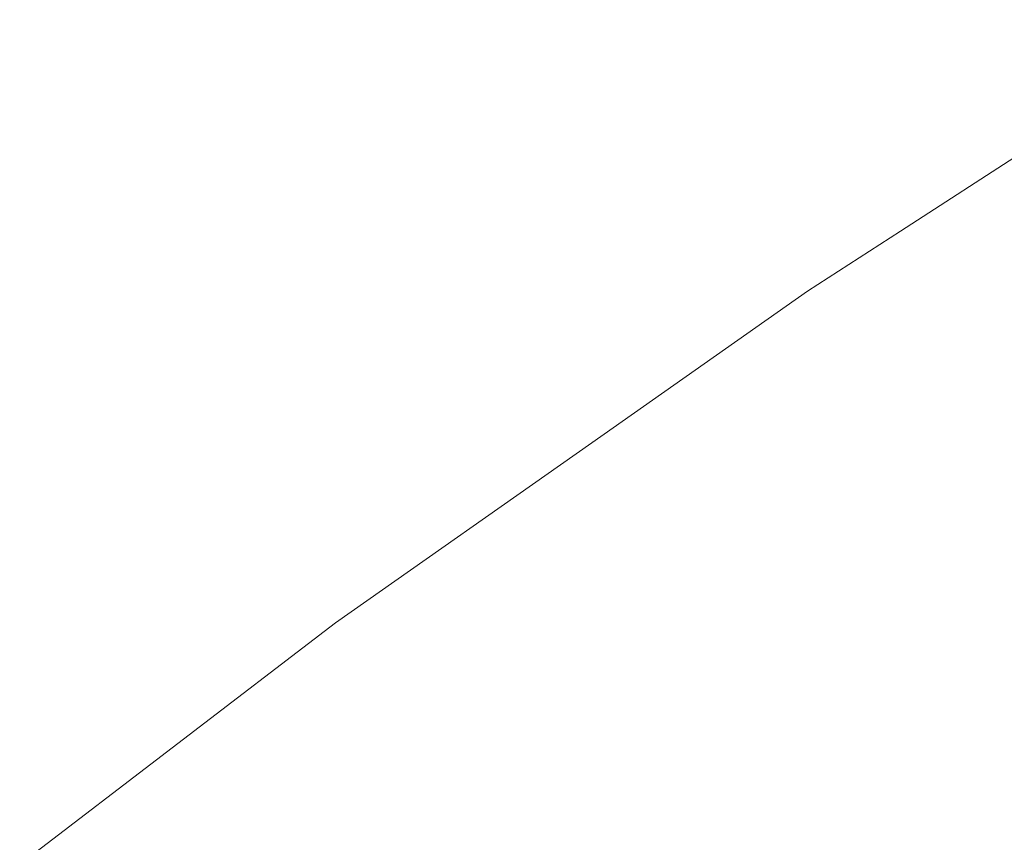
# Model space of a CAD drawing. Header units: centimetres. Extents: x -62 to 63, y 4 to 6.
# Tile 92 of 256: x -62.05784 to -62.04837, y 5.94828 to 5.95618. Entities that reach past the tile are written whole.
import ezdxf

# ---------------------------------------------------------------- set-up
doc = ezdxf.new("R2010")
doc.units = ezdxf.units.CM
doc.header["$LTSCALE"] = 2.54
doc.layers.add('Lucido design-1', color=7, linetype='Continuous')

# ---------------------------------------------------------------- blocks, each defined once
blk = doc.blocks.new('Gruppo-4-1')
at = {"color": 7, "linetype": 'Continuous', "lineweight": 9}
for points, invisible_edges in [([(-62.0462288, 5.9561838, -2276.3206076), (-62.0462414, 5.9561734, -2276.32217), (-62.0493721, 5.9541533, -2276.32217), (-62.0493574, 5.9541614, -2276.3206076)], 13), ([(-62.0493574, 5.9541614, -2276.9237324), (-62.0493721, 5.9541533, -2276.92217), (-62.0462414, 5.9561734, -2276.92217), (-62.0462288, 5.9561838, -2276.9237324)], 13), ([(-62.0493721, 5.9541533, -2276.32217), (-62.0462414, 5.9561734, -2276.32217), (-62.0462414, 5.9561734, -2276.92217), (-62.0493721, 5.9541533, -2276.92217)], 10), ([(-62.0493574, 5.9541614, -2276.3206076), (-62.049285, 5.9541417, -2276.3190457), (-62.0461575, 5.9561634, -2276.3190457), (-62.0462288, 5.9561838, -2276.3206076)], 15), ([(-62.0462288, 5.9561838, -2276.9237324), (-62.0461575, 5.9561634, -2276.9252942), (-62.049285, 5.9541417, -2276.9252942), (-62.0493574, 5.9541614, -2276.9237324)], 15), ([(-62.0460387, 5.9561292, -2276.317485), (-62.0461575, 5.9561634, -2276.3190457), (-62.049285, 5.9541417, -2276.3190457), (-62.0491643, 5.9541088, -2276.317485)], 15), ([(-62.0491643, 5.9541088, -2276.9268549), (-62.049285, 5.9541417, -2276.9252942), (-62.0461575, 5.9561634, -2276.9252942), (-62.0460387, 5.9561292, -2276.9268549)], 15), ([(-62.0491643, 5.9541088, -2276.317485), (-62.0489954, 5.9540627, -2276.3159261), (-62.0458725, 5.9560815, -2276.3159261), (-62.0460387, 5.9561292, -2276.317485)], 15), ([(-62.0460387, 5.9561292, -2276.9268549), (-62.0458725, 5.9560815, -2276.9284139), (-62.0489954, 5.9540627, -2276.9284139), (-62.0491643, 5.9541088, -2276.9268549)], 15), ([(-62.045659, 5.9560201, -2276.3143694), (-62.0458725, 5.9560815, -2276.3159261), (-62.0489954, 5.9540627, -2276.3159261), (-62.0487785, 5.9540036, -2276.3143694)], 15), ([(-62.0487785, 5.9540036, -2276.9299706), (-62.0489954, 5.9540627, -2276.9284139), (-62.0458725, 5.9560815, -2276.9284139), (-62.045659, 5.9560201, -2276.9299706)], 15), ([(-62.0487785, 5.9540036, -2276.3143694), (-62.0485137, 5.9539314, -2276.3128155), (-62.0453984, 5.9559452, -2276.3128155), (-62.045659, 5.9560201, -2276.3143694)], 15), ([(-62.045659, 5.9560201, -2276.9299706), (-62.0453984, 5.9559452, -2276.9315244), (-62.0485137, 5.9539314, -2276.9315244), (-62.0487785, 5.9540036, -2276.9299706)], 15), ([(-62.0450908, 5.9558568, -2276.3112651), (-62.0453984, 5.9559452, -2276.3128155), (-62.0485137, 5.9539314, -2276.3128155), (-62.0482012, 5.9538463, -2276.3112651)], 15), ([(-62.0482012, 5.9538463, -2276.9330749), (-62.0485137, 5.9539314, -2276.9315244), (-62.0453984, 5.9559452, -2276.9315244), (-62.0450908, 5.9558568, -2276.9330749)], 15), ([(-62.0523315, 5.9521345, -2276.3206076), (-62.0493574, 5.9541614, -2276.3206076), (-62.0502661, 5.9535764, -2276.32217)], 11), ([(-62.0523315, 5.9521345, -2276.3206076), (-62.0522579, 5.9521154, -2276.3190457), (-62.049285, 5.9541417, -2276.3190457), (-62.0493574, 5.9541614, -2276.3206076)], 15), ([(-62.0502661, 5.9535764, -2276.92217), (-62.0493574, 5.9541614, -2276.9237324), (-62.0523315, 5.9521345, -2276.9237324)], 11), ([(-62.0493574, 5.9541614, -2276.9237324), (-62.049285, 5.9541417, -2276.9252942), (-62.0522579, 5.9521154, -2276.9252942), (-62.0523315, 5.9521345, -2276.9237324)], 15), ([(-62.0491643, 5.9541088, -2276.317485), (-62.049285, 5.9541417, -2276.3190457), (-62.0522579, 5.9521154, -2276.3190457), (-62.0521354, 5.9520838, -2276.317485)], 15), ([(-62.0521354, 5.9520838, -2276.9268549), (-62.0522579, 5.9521154, -2276.9252942), (-62.049285, 5.9541417, -2276.9252942), (-62.0491643, 5.9541088, -2276.9268549)], 15), ([(-62.0493574, 5.9541614, -2276.3206076), (-62.0493721, 5.9541533, -2276.32217), (-62.0502661, 5.9535764, -2276.32217)], 9), ([(-62.0502661, 5.9535764, -2276.92217), (-62.0493721, 5.9541533, -2276.92217), (-62.0493574, 5.9541614, -2276.9237324)], 10), ([(-62.0493721, 5.9541533, -2276.92217), (-62.0502661, 5.9535764, -2276.92217), (-62.0502661, 5.9535764, -2276.32217), (-62.0493721, 5.9541533, -2276.32217)], 10), ([(-62.0521354, 5.9520838, -2276.317485), (-62.051964, 5.9520395, -2276.3159261), (-62.0489954, 5.9540627, -2276.3159261), (-62.0491643, 5.9541088, -2276.317485)], 15), ([(-62.0491643, 5.9541088, -2276.9268549), (-62.0489954, 5.9540627, -2276.9284139), (-62.051964, 5.9520395, -2276.9284139), (-62.0521354, 5.9520838, -2276.9268549)], 15), ([(-62.0487785, 5.9540036, -2276.3143694), (-62.0489954, 5.9540627, -2276.3159261), (-62.051964, 5.9520395, -2276.3159261), (-62.0517438, 5.9519826, -2276.3143694)], 15), ([(-62.0517438, 5.9519826, -2276.9299706), (-62.051964, 5.9520395, -2276.9284139), (-62.0489954, 5.9540627, -2276.9284139), (-62.0487785, 5.9540036, -2276.9299706)], 15), ([(-62.0517438, 5.9519826, -2276.3143694), (-62.051475, 5.9519131, -2276.3128155), (-62.0485137, 5.9539314, -2276.3128155), (-62.0487785, 5.9540036, -2276.3143694)], 15), ([(-62.0487785, 5.9540036, -2276.9299706), (-62.0485137, 5.9539314, -2276.9315244), (-62.051475, 5.9519131, -2276.9315244), (-62.0517438, 5.9519826, -2276.9299706)], 15), ([(-62.0482012, 5.9538463, -2276.3112651), (-62.0485137, 5.9539314, -2276.3128155), (-62.051475, 5.9519131, -2276.3128155), (-62.0511579, 5.9518311, -2276.3112651)], 15), ([(-62.0511579, 5.9518311, -2276.9330749), (-62.051475, 5.9519131, -2276.9315244), (-62.0485137, 5.9539314, -2276.9315244), (-62.0482012, 5.9538463, -2276.9330749)], 15), ([(-62.0511579, 5.9518311, -2276.3112651), (-62.0507925, 5.9517367, -2276.3097186), (-62.0478413, 5.9537481, -2276.3097186), (-62.0482012, 5.9538463, -2276.3112651)], 15), ([(-62.0482012, 5.9538463, -2276.9330749), (-62.0478413, 5.9537481, -2276.9346213), (-62.0507925, 5.9517367, -2276.9346213), (-62.0511579, 5.9518311, -2276.9330749)], 15), ([(-62.0474342, 5.9536372, -2276.3081767), (-62.0478413, 5.9537481, -2276.3097186), (-62.0507925, 5.9517367, -2276.3097186), (-62.0503793, 5.9516299, -2276.3081767)], 15), ([(-62.0503793, 5.9516299, -2276.9361633), (-62.0507925, 5.9517367, -2276.9346213), (-62.0478413, 5.9537481, -2276.9346213), (-62.0474342, 5.9536372, -2276.9361633)], 15), ([(-62.0502661, 5.9535764, -2276.32217), (-62.0523403, 5.9521185, -2276.32217), (-62.0523315, 5.9521345, -2276.3206076)], 10), ([(-62.0523403, 5.9521185, -2276.32217), (-62.0502661, 5.9535764, -2276.32217), (-62.0502661, 5.9535764, -2276.92217), (-62.0523403, 5.9521185, -2276.92217)], 10), ([(-62.0523315, 5.9521345, -2276.9237324), (-62.0523403, 5.9521185, -2276.92217), (-62.0502661, 5.9535764, -2276.92217)], 9), ([(-62.0503793, 5.9516299, -2276.3081767), (-62.0499184, 5.9515107, -2276.3066398), (-62.0469801, 5.9535134, -2276.3066398), (-62.0474342, 5.9536372, -2276.3081767)], 15), ([(-62.0474342, 5.9536372, -2276.9361633), (-62.0469801, 5.9535134, -2276.9377002), (-62.0499184, 5.9515107, -2276.9377002), (-62.0503793, 5.9516299, -2276.9361633)], 15), ([(-62.0464795, 5.9533769, -2276.3051085), (-62.0469801, 5.9535134, -2276.3066398), (-62.0499184, 5.9515107, -2276.3066398), (-62.0494103, 5.9513794, -2276.3051085)], 15), ([(-62.0494103, 5.9513794, -2276.9392315), (-62.0499184, 5.9515107, -2276.9377002), (-62.0469801, 5.9535134, -2276.9377002), (-62.0464795, 5.9533769, -2276.9392315)], 15), ([(-62.0494103, 5.9513794, -2276.3051085), (-62.0488552, 5.9512359, -2276.3035833), (-62.0459327, 5.9532278, -2276.3035833), (-62.0464795, 5.9533769, -2276.3051085)], 15), ([(-62.0464795, 5.9533769, -2276.9392315), (-62.0459327, 5.9532278, -2276.9407566), (-62.0488552, 5.9512359, -2276.9407566), (-62.0494103, 5.9513794, -2276.9392315)], 15), ([(-62.04534, 5.9530663, -2276.3020649), (-62.0459327, 5.9532278, -2276.3035833), (-62.0488552, 5.9512359, -2276.3035833), (-62.0482537, 5.9510804, -2276.3020649)], 15), ([(-62.0482537, 5.9510804, -2276.9422751), (-62.0488552, 5.9512359, -2276.9407566), (-62.0459327, 5.9532278, -2276.9407566), (-62.04534, 5.9530663, -2276.9422751)], 15), ([(-62.0551536, 5.9501053, -2276.3206076), (-62.055079, 5.950087, -2276.3190457), (-62.0522579, 5.9521154, -2276.3190457), (-62.0523315, 5.9521345, -2276.3206076)], 15), ([(-62.0548041, 5.9503869, -2276.32217), (-62.0551536, 5.9501053, -2276.3206076), (-62.0523315, 5.9521345, -2276.3206076)], 11), ([(-62.0523315, 5.9521345, -2276.9237324), (-62.0551536, 5.9501053, -2276.9237324), (-62.0548041, 5.9503869, -2276.92217)], 11), ([(-62.0523315, 5.9521345, -2276.9237324), (-62.0522579, 5.9521154, -2276.9252942), (-62.055079, 5.950087, -2276.9252942), (-62.0551536, 5.9501053, -2276.9237324)], 15), ([(-62.0523315, 5.9521345, -2276.3206076), (-62.0523403, 5.9521185, -2276.32217), (-62.0548041, 5.9503869, -2276.32217)], 9), ([(-62.0548041, 5.9503869, -2276.92217), (-62.0523403, 5.9521185, -2276.92217), (-62.0523315, 5.9521345, -2276.9237324)], 10), ([(-62.0521354, 5.9520838, -2276.317485), (-62.0522579, 5.9521154, -2276.3190457), (-62.055079, 5.950087, -2276.3190457), (-62.0549548, 5.9500566, -2276.317485)], 15), ([(-62.0549548, 5.9500566, -2276.9268549), (-62.055079, 5.950087, -2276.9252942), (-62.0522579, 5.9521154, -2276.9252942), (-62.0521354, 5.9520838, -2276.9268549)], 15), ([(-62.0549548, 5.9500566, -2276.317485), (-62.0547809, 5.950014, -2276.3159261), (-62.051964, 5.9520395, -2276.3159261), (-62.0521354, 5.9520838, -2276.317485)], 15), ([(-62.0521354, 5.9520838, -2276.9268549), (-62.051964, 5.9520395, -2276.9284139), (-62.0547809, 5.950014, -2276.9284139), (-62.0549548, 5.9500566, -2276.9268549)], 15), ([(-62.0523403, 5.9521185, -2276.92217), (-62.0548041, 5.9503869, -2276.92217), (-62.0548041, 5.9503869, -2276.32217), (-62.0523403, 5.9521185, -2276.32217)], 10), ([(-62.0517438, 5.9519826, -2276.3143694), (-62.051964, 5.9520395, -2276.3159261), (-62.0547809, 5.950014, -2276.3159261), (-62.0545577, 5.9499593, -2276.3143694)], 15), ([(-62.0545577, 5.9499593, -2276.9299706), (-62.0547809, 5.950014, -2276.9284139), (-62.051964, 5.9520395, -2276.9284139), (-62.0517438, 5.9519826, -2276.9299706)], 15), ([(-62.0545577, 5.9499593, -2276.3143694), (-62.0542851, 5.9498926, -2276.3128155), (-62.051475, 5.9519131, -2276.3128155), (-62.0517438, 5.9519826, -2276.3143694)], 15), ([(-62.0517438, 5.9519826, -2276.9299706), (-62.051475, 5.9519131, -2276.9315244), (-62.0542851, 5.9498926, -2276.9315244), (-62.0545577, 5.9499593, -2276.9299706)], 15), ([(-62.0511579, 5.9518311, -2276.3112651), (-62.051475, 5.9519131, -2276.3128155), (-62.0542851, 5.9498926, -2276.3128155), (-62.0539635, 5.9498138, -2276.3112651)], 15), ([(-62.0539635, 5.9498138, -2276.9330749), (-62.0542851, 5.9498926, -2276.9315244), (-62.051475, 5.9519131, -2276.9315244), (-62.0511579, 5.9518311, -2276.9330749)], 15), ([(-62.0539635, 5.9498138, -2276.3112651), (-62.053593, 5.949723, -2276.3097186), (-62.0507925, 5.9517367, -2276.3097186), (-62.0511579, 5.9518311, -2276.3112651)], 15), ([(-62.0511579, 5.9518311, -2276.9330749), (-62.0507925, 5.9517367, -2276.9346213), (-62.053593, 5.949723, -2276.9346213), (-62.0539635, 5.9498138, -2276.9330749)], 15), ([(-62.0503793, 5.9516299, -2276.3081767), (-62.0507925, 5.9517367, -2276.3097186), (-62.053593, 5.949723, -2276.3097186), (-62.053174, 5.9496204, -2276.3081767)], 15), ([(-62.053174, 5.9496204, -2276.9361633), (-62.053593, 5.949723, -2276.9346213), (-62.0507925, 5.9517367, -2276.9346213), (-62.0503793, 5.9516299, -2276.9361633)], 15), ([(-62.053174, 5.9496204, -2276.3081767), (-62.0527067, 5.9495059, -2276.3066398), (-62.0499184, 5.9515107, -2276.3066398), (-62.0503793, 5.9516299, -2276.3081767)], 15), ([(-62.0503793, 5.9516299, -2276.9361633), (-62.0499184, 5.9515107, -2276.9377002), (-62.0527067, 5.9495059, -2276.9377002), (-62.053174, 5.9496204, -2276.9361633)], 15), ([(-62.0494103, 5.9513794, -2276.3051085), (-62.0499184, 5.9515107, -2276.3066398), (-62.0527067, 5.9495059, -2276.3066398), (-62.0521914, 5.9493797, -2276.3051085)], 15), ([(-62.0521914, 5.9493797, -2276.9392315), (-62.0527067, 5.9495059, -2276.9377002), (-62.0499184, 5.9515107, -2276.9377002), (-62.0494103, 5.9513794, -2276.9392315)], 15), ([(-62.0521914, 5.9493797, -2276.3051085), (-62.0516285, 5.9492419, -2276.3035833), (-62.0488552, 5.9512359, -2276.3035833), (-62.0494103, 5.9513794, -2276.3051085)], 15), ([(-62.0494103, 5.9513794, -2276.9392315), (-62.0488552, 5.9512359, -2276.9407566), (-62.0516285, 5.9492419, -2276.9407566), (-62.0521914, 5.9493797, -2276.9392315)], 15), ([(-62.0482537, 5.9510804, -2276.3020649), (-62.0488552, 5.9512359, -2276.3035833), (-62.0516285, 5.9492419, -2276.3035833), (-62.0510185, 5.9490925, -2276.3020649)], 15), ([(-62.0510185, 5.9490925, -2276.9422751), (-62.0516285, 5.9492419, -2276.9407566), (-62.0488552, 5.9512359, -2276.9407566), (-62.0482537, 5.9510804, -2276.9422751)], 15), ([(-62.0510185, 5.9490925, -2276.3020649), (-62.0503618, 5.9489316, -2276.3005536), (-62.047606, 5.950913, -2276.3005536), (-62.0482537, 5.9510804, -2276.3020649)], 15), ([(-62.0482537, 5.9510804, -2276.9422751), (-62.047606, 5.950913, -2276.9437864), (-62.0503618, 5.9489316, -2276.9437864), (-62.0510185, 5.9490925, -2276.9422751)], 15), ([(-62.0469128, 5.9507338, -2276.29905), (-62.047606, 5.950913, -2276.3005536), (-62.0503618, 5.9489316, -2276.3005536), (-62.0496588, 5.9487594, -2276.29905)], 15), ([(-62.0496588, 5.9487594, -2276.94529), (-62.0503618, 5.9489316, -2276.9437864), (-62.047606, 5.950913, -2276.9437864), (-62.0469128, 5.9507338, -2276.94529)], 15), ([(-62.0496588, 5.9487594, -2276.29905), (-62.04891, 5.948576, -2276.2975546), (-62.0461743, 5.950543, -2276.2975546), (-62.0469128, 5.9507338, -2276.29905)], 15), ([(-62.0469128, 5.9507338, -2276.94529), (-62.0461743, 5.950543, -2276.9467854), (-62.04891, 5.948576, -2276.9467854), (-62.0496588, 5.9487594, -2276.94529)], 15), ([(-62.0453913, 5.9503406, -2276.2960679), (-62.0461743, 5.950543, -2276.2975546), (-62.04891, 5.948576, -2276.2975546), (-62.0481159, 5.9483815, -2276.2960679)], 15), ([(-62.0481159, 5.9483815, -2276.9482721), (-62.04891, 5.948576, -2276.9467854), (-62.0461743, 5.950543, -2276.9467854), (-62.0453913, 5.9503406, -2276.9482721)], 15), ([(-62.0551536, 5.9501053, -2276.3206076), (-62.0548041, 5.9503869, -2276.32217), (-62.0578408, 5.9480674, -2276.32217), (-62.0578268, 5.9480762, -2276.3206076)], 13), ([(-62.0578408, 5.9480674, -2276.32217), (-62.0548041, 5.9503869, -2276.32217), (-62.0548041, 5.9503869, -2276.92217), (-62.0578408, 5.9480674, -2276.92217)], 10), ([(-62.0578268, 5.9480762, -2276.9237324), (-62.0578408, 5.9480674, -2276.92217), (-62.0548041, 5.9503869, -2276.92217), (-62.0551536, 5.9501053, -2276.9237324)], 13), ([(-62.0578268, 5.9480762, -2276.3206076), (-62.0577512, 5.9480587, -2276.3190457), (-62.055079, 5.950087, -2276.3190457), (-62.0551536, 5.9501053, -2276.3206076)], 15), ([(-62.0551536, 5.9501053, -2276.9237324), (-62.055079, 5.950087, -2276.9252942), (-62.0577512, 5.9480587, -2276.9252942), (-62.0578268, 5.9480762, -2276.9237324)], 15), ([(-62.0549548, 5.9500566, -2276.317485), (-62.055079, 5.950087, -2276.3190457), (-62.0577512, 5.9480587, -2276.3190457), (-62.0576254, 5.9480295, -2276.317485)], 15), ([(-62.0576254, 5.9480295, -2276.9268549), (-62.0577512, 5.9480587, -2276.9252942), (-62.055079, 5.950087, -2276.9252942), (-62.0549548, 5.9500566, -2276.9268549)], 15), ([(-62.0576254, 5.9480295, -2276.317485), (-62.0574493, 5.9479886, -2276.3159261), (-62.0547809, 5.950014, -2276.3159261), (-62.0549548, 5.9500566, -2276.317485)], 15), ([(-62.0549548, 5.9500566, -2276.9268549), (-62.0547809, 5.950014, -2276.9284139), (-62.0574493, 5.9479886, -2276.9284139), (-62.0576254, 5.9480295, -2276.9268549)], 15), ([(-62.0545577, 5.9499593, -2276.3143694), (-62.0547809, 5.950014, -2276.3159261), (-62.0574493, 5.9479886, -2276.3159261), (-62.0572231, 5.9479362, -2276.3143694)], 15), ([(-62.0572231, 5.9479362, -2276.9299706), (-62.0574493, 5.9479886, -2276.9284139), (-62.0547809, 5.950014, -2276.9284139), (-62.0545577, 5.9499593, -2276.9299706)], 15), ([(-62.0572231, 5.9479362, -2276.3143694), (-62.056947, 5.9478721, -2276.3128155), (-62.0542851, 5.9498926, -2276.3128155), (-62.0545577, 5.9499593, -2276.3143694)], 15), ([(-62.0545577, 5.9499593, -2276.9299706), (-62.0542851, 5.9498926, -2276.9315244), (-62.056947, 5.9478721, -2276.9315244), (-62.0572231, 5.9479362, -2276.9299706)], 15), ([(-62.0539635, 5.9498138, -2276.3112651), (-62.0542851, 5.9498926, -2276.3128155), (-62.056947, 5.9478721, -2276.3128155), (-62.0566211, 5.9477966, -2276.3112651)], 15), ([(-62.0566211, 5.9477966, -2276.9330749), (-62.056947, 5.9478721, -2276.9315244), (-62.0542851, 5.9498926, -2276.9315244), (-62.0539635, 5.9498138, -2276.9330749)], 15), ([(-62.0566211, 5.9477966, -2276.3112651), (-62.0562458, 5.9477095, -2276.3097186), (-62.053593, 5.949723, -2276.3097186), (-62.0539635, 5.9498138, -2276.3112651)], 15), ([(-62.0539635, 5.9498138, -2276.9330749), (-62.053593, 5.949723, -2276.9346213), (-62.0562458, 5.9477095, -2276.9346213), (-62.0566211, 5.9477966, -2276.9330749)], 15), ([(-62.053174, 5.9496204, -2276.3081767), (-62.053593, 5.949723, -2276.3097186), (-62.0562458, 5.9477095, -2276.3097186), (-62.0558212, 5.947611, -2276.3081767)], 15), ([(-62.0558212, 5.947611, -2276.9361633), (-62.0562458, 5.9477095, -2276.9346213), (-62.053593, 5.949723, -2276.9346213), (-62.053174, 5.9496204, -2276.9361633)], 15), ([(-62.0558212, 5.947611, -2276.3081767), (-62.0553478, 5.9475012, -2276.3066398), (-62.0527067, 5.9495059, -2276.3066398), (-62.053174, 5.9496204, -2276.3081767)], 15), ([(-62.053174, 5.9496204, -2276.9361633), (-62.0527067, 5.9495059, -2276.9377002), (-62.0553478, 5.9475012, -2276.9377002), (-62.0558212, 5.947611, -2276.9361633)], 15), ([(-62.0521914, 5.9493797, -2276.3051085), (-62.0527067, 5.9495059, -2276.3066398), (-62.0553478, 5.9475012, -2276.3066398), (-62.0548257, 5.9473802, -2276.3051085)], 15), ([(-62.0548257, 5.9473802, -2276.9392315), (-62.0553478, 5.9475012, -2276.9377002), (-62.0527067, 5.9495059, -2276.9377002), (-62.0521914, 5.9493797, -2276.9392315)], 15), ([(-62.0548257, 5.9473802, -2276.3051085), (-62.0542555, 5.9472479, -2276.3035833), (-62.0516285, 5.9492419, -2276.3035833), (-62.0521914, 5.9493797, -2276.3051085)], 15), ([(-62.0521914, 5.9493797, -2276.9392315), (-62.0516285, 5.9492419, -2276.9407566), (-62.0542555, 5.9472479, -2276.9407566), (-62.0548257, 5.9473802, -2276.9392315)], 15), ([(-62.0510185, 5.9490925, -2276.3020649), (-62.0516285, 5.9492419, -2276.3035833), (-62.0542555, 5.9472479, -2276.3035833), (-62.0536375, 5.9471046, -2276.3020649)], 15), ([(-62.0536375, 5.9471046, -2276.9422751), (-62.0542555, 5.9472479, -2276.9407566), (-62.0516285, 5.9492419, -2276.9407566), (-62.0510185, 5.9490925, -2276.9422751)], 15), ([(-62.0536375, 5.9471046, -2276.3020649), (-62.0529721, 5.9469503, -2276.3005536), (-62.0503618, 5.9489316, -2276.3005536), (-62.0510185, 5.9490925, -2276.3020649)], 15), ([(-62.0510185, 5.9490925, -2276.9422751), (-62.0503618, 5.9489316, -2276.9437864), (-62.0529721, 5.9469503, -2276.9437864), (-62.0536375, 5.9471046, -2276.9422751)], 15), ([(-62.0496588, 5.9487594, -2276.29905), (-62.0503618, 5.9489316, -2276.3005536), (-62.0529721, 5.9469503, -2276.3005536), (-62.0522599, 5.9467851, -2276.29905)], 15), ([(-62.0522599, 5.9467851, -2276.94529), (-62.0529721, 5.9469503, -2276.9437864), (-62.0503618, 5.9489316, -2276.9437864), (-62.0496588, 5.9487594, -2276.94529)], 15), ([(-62.0522599, 5.9467851, -2276.29905), (-62.0515013, 5.9466091, -2276.2975546), (-62.04891, 5.948576, -2276.2975546), (-62.0496588, 5.9487594, -2276.29905)], 15), ([(-62.0496588, 5.9487594, -2276.94529), (-62.04891, 5.948576, -2276.9467854), (-62.0515013, 5.9466091, -2276.9467854), (-62.0522599, 5.9467851, -2276.94529)], 15), ([(-62.0481159, 5.9483815, -2276.2960679), (-62.04891, 5.948576, -2276.2975546), (-62.0515013, 5.9466091, -2276.2975546), (-62.0506968, 5.9464225, -2276.2960679)], 15), ([(-62.0506968, 5.9464225, -2276.9482721), (-62.0515013, 5.9466091, -2276.9467854), (-62.04891, 5.948576, -2276.9467854), (-62.0481159, 5.9483815, -2276.9482721)], 15), ([(-62.0506968, 5.9464225, -2276.2960679), (-62.0498471, 5.9462255, -2276.2945904), (-62.0472772, 5.9481761, -2276.2945904), (-62.0481159, 5.9483815, -2276.2960679)], 15), ([(-62.0481159, 5.9483815, -2276.9482721), (-62.0472772, 5.9481761, -2276.9497496), (-62.0498471, 5.9462255, -2276.9497496), (-62.0506968, 5.9464225, -2276.9482721)], 15)]:
    blk.add_3dface(points, dxfattribs=dict(at, invisible_edges=invisible_edges))
blk = doc.blocks.new('Gruppo-5-1')
at = {"color": 7}
blk.add_blockref('Gruppo-4-1', (0, 0), dxfattribs=at)

msp = doc.modelspace()

# ---------------------------------------------------------------- block references
at = {"layer": 'Lucido design-1', "color": 7}
msp.add_blockref('Gruppo-5-1', (0, 0), dxfattribs=at)

doc.saveas('drawing.dxf')
